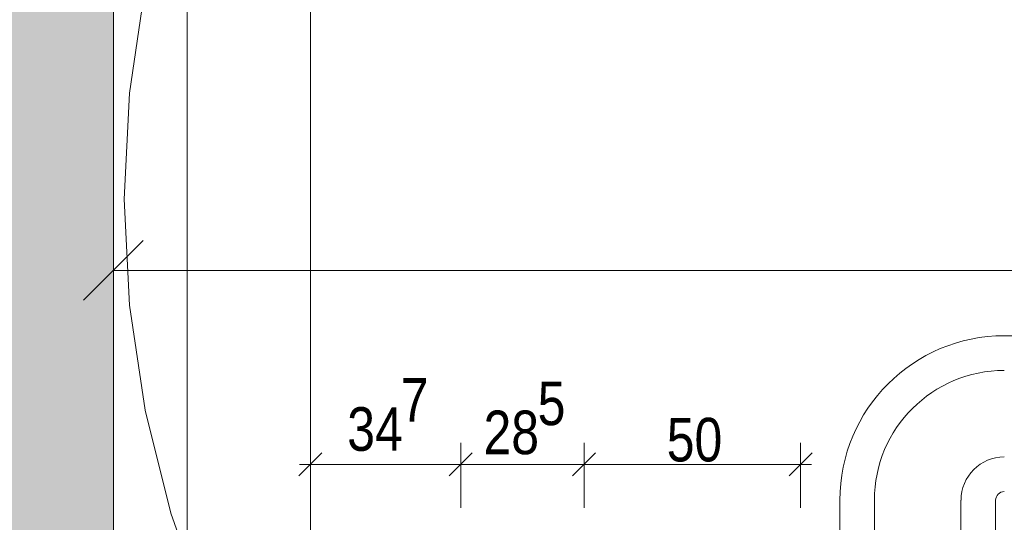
# Model space of a CAD drawing. Extents: x -620 to 300, y 62 to 1112.
# Tile 41 of 45: x -133 to -88, y 937 to 961. Entities that reach past the tile are written whole.
import ezdxf
from ezdxf.lldxf.tags import DXFTag

# ---------------------------------------------------------------- set-up
doc = ezdxf.new("R2010")
doc.units = 0
doc.layers.get('0').update_dxf_attribs({"lineweight": 13})
for name, color, linetype, lineweight, true_color in [('30 -36 Dächer- 3 Dachbeläge', 9, 'Continuous', 15, 0x808080), ('30 -36 Dächer- 3 Dachbeläge Gründach', 9, 'Continuous', 9, 0x808080), ('70 -76 Bemaßung- 2 Allgemein', 9, 'Continuous', 5, 0x808080), ('E_ST_Fangeinrichtung_Bem', 1, 'Continuous', 13, 0xff0000)]:
    doc.layers.add(name, color=color, linetype=linetype, lineweight=lineweight, true_color=true_color)
for name, color, linetype, lineweight in [('30 -36 Dächer- 9 Sonstiges zur KG360', 7, 'grob-A06DNCB3MF', 9), ('70 -71 Achsen- 1 Gebäudeachsen', 7, 'STRICHPUNKT2-A06DNCB4MF', 18), ('Keine', 7, 'Continuous', 9)]:
    doc.layers.add(name, color=color, linetype=linetype, lineweight=lineweight)
doc.styles.get("Standard").update_dxf_attribs({"font": 'ARIALN.TTF'})
tags = doc.linetypes.add('grob-A06DNCB3MF', pattern=[14, 3, -8, 3]).pattern_tags.tags
tags[8:9] = [DXFTag(74, 4), DXFTag(75, 0), DXFTag(340, '0'), DXFTag(46, 0.0), DXFTag(50, 0.0), DXFTag(44, 0.0), DXFTag(45, 0.0)]
tags[6:7] = [DXFTag(74, 4), DXFTag(75, 0), DXFTag(340, '0'), DXFTag(46, 0.0), DXFTag(50, 0.0), DXFTag(44, 0.0), DXFTag(45, 0.0)]
tags[4:5] = [DXFTag(74, 4), DXFTag(75, 0), DXFTag(340, '0'), DXFTag(46, 0.0), DXFTag(50, 0.0), DXFTag(44, 0.0), DXFTag(45, 0.0)]
tags = doc.linetypes.add('STRICHPUNKT2-A06DNCB4MF', pattern=[12.7, 6.35, -3.175, 0, -3.175]).pattern_tags.tags
tags[10:11] = [DXFTag(74, 4), DXFTag(75, 0), DXFTag(340, '0'), DXFTag(46, 0.0), DXFTag(50, 0.0), DXFTag(44, 0.0), DXFTag(45, 0.0)]
tags[8:9] = [DXFTag(74, 4), DXFTag(75, 0), DXFTag(340, '0'), DXFTag(46, 0.0), DXFTag(50, 0.0), DXFTag(44, 0.0), DXFTag(45, 0.0)]
tags[6:7] = [DXFTag(74, 4), DXFTag(75, 0), DXFTag(340, '0'), DXFTag(46, 0.0), DXFTag(50, 0.0), DXFTag(44, 0.0), DXFTag(45, 0.0)]
tags[4:5] = [DXFTag(74, 4), DXFTag(75, 0), DXFTag(340, '0'), DXFTag(46, 0.0), DXFTag(50, 0.0), DXFTag(44, 0.0), DXFTag(45, 0.0)]

# ---------------------------------------------------------------- blocks, each defined once
blk = doc.blocks.new('Referenz-A06DNCB5MF')
at = {"layer": '30 -36 Dächer- 3 Dachbeläge', "color": 0, "linetype": 'Continuous', "lineweight": 9, "ltscale": 0.13}
for p, q in [((-128.977, 1002.853), (-128.977, 777.853)), ((-119.877, 936.466), (-119.877, 993.753))]:
    blk.add_line(p, q, dxfattribs=at)
at = {"layer": '30 -36 Dächer- 3 Dachbeläge', "color": 0, "linetype": 'Continuous', "ltscale": 0.15}
blk.add_line((-128.977, 1002.853), (-128.977, 777.853), dxfattribs=at)
at = {"layer": '30 -36 Dächer- 3 Dachbeläge', "color": 0, "linetype": 'Continuous', "lineweight": 0, "ltscale": 0.13}
for points in [[(-133.977, 782.853), (-133.977, 1007.853), (-128.977, 1002.853)], [(-133.977, 782.853), (-128.977, 1002.853), (-128.977, 777.853)]]:
    blk.add_solid(points, dxfattribs=at)
at = {"layer": '30 -36 Dächer- 3 Dachbeläge Gründach', "color": 0, "linetype": 'Continuous', "ltscale": 0.13}
blk.add_line((-119.877, 993.753), (-119.877, 936.466), dxfattribs=at)
at = {"layer": '30 -36 Dächer- 9 Sonstiges zur KG360', "color": 0, "linetype": 'grob-A06DNCB3MF', "lineweight": 5, "ltscale": 0.13}
for p, q in [((-128.236, 957.254), (-127.516, 962.108)), ((-128.477, 952.353), (-128.236, 957.254)), ((-128.236, 947.453), (-128.477, 952.353)), ((-127.516, 942.599), (-128.236, 947.453)), ((-126.324, 937.839), (-127.516, 942.599)), ((-124.67, 933.219), (-126.324, 937.839))]:
    blk.add_line(p, q, dxfattribs=at)
at = {"layer": '70 -71 Achsen- 1 Gebäudeachsen', "color": 0, "linetype": 'STRICHPUNKT2-A06DNCB4MF', "ltscale": 0.18}
blk.add_line((-125.577, 1084.393), (-125.577, 84.953), dxfattribs=at)
at = {"layer": '70 -76 Bemaßung- 2 Allgemein', "color": 0, "linetype": 'Continuous', "ltscale": 0.13}
for p, q in [((-119.877, 938.094), (-119.877, 941.094)), ((-112.93, 938.094), (-112.93, 941.094)), ((-112.93, 938.094), (-112.93, 941.094)), ((-107.23, 938.094), (-107.23, 941.094)), ((-107.23, 938.094), (-107.23, 941.094)), ((-97.23, 938.094), (-97.23, 941.094)), ((-120.407, 939.564), (-119.346, 940.625)), ((-112.399, 940.625), (-113.461, 939.564)), ((-113.461, 939.564), (-112.399, 940.625)), ((-106.699, 940.625), (-107.761, 939.564)), ((-107.761, 939.564), (-106.699, 940.625)), ((-96.699, 940.625), (-97.761, 939.564)), ((-120.377, 940.094), (-118.816, 940.094)), ((-113.99, 940.094), (-118.816, 940.094)), ((-112.43, 940.094), (-113.99, 940.094)), ((-113.43, 940.094), (-111.87, 940.094)), ((-108.29, 940.094), (-111.87, 940.094)), ((-106.73, 940.094), (-108.29, 940.094)), ((-107.73, 940.094), (-106.17, 940.094)), ((-98.29, 940.094), (-106.17, 940.094)), ((-96.73, 940.094), (-98.29, 940.094))]:
    blk.add_line(p, q, dxfattribs=at)
at = {"layer": 'Keine', "color": 0, "linetype": 'Continuous', "ltscale": 0.13}
for p, q in [((67.112, 946.039), (-87.814, 946.039)), ((-95.416, 910.116), (-95.416, 938.439)), ((-88.214, 910.116), (-88.214, 938.439))]:
    blk.add_line(p, q, dxfattribs=at)
at = {"layer": 'Keine', "color": 0}
for p, q in [((-93.816, 938.439), (-93.816, 912.116)), ((-89.816, 938.439), (-89.816, 910.116))]:
    blk.add_line(p, q, dxfattribs=at)
at = {"layer": 'Keine', "color": 0, "linetype": 'Continuous', "ltscale": 0.13}
for centre, major_axis, end_param in [((-87.813, 938.437), (-0.001, 7.602), 1.570385), ((-87.814, 938.439), (0, 0.4), 1.570796)]:
    blk.add_ellipse(centre, major_axis=major_axis, ratio=1, start_param=0, end_param=end_param, dxfattribs=at)
at = {"layer": 'Keine', "color": 0}
for centre, major_axis, end_param in [((-87.813, 938.437), (-0.001, 6.002), 1.570275), ((-87.814, 938.439), (0, 2), 1.570796)]:
    blk.add_ellipse(centre, major_axis=major_axis, ratio=1, start_param=0, end_param=end_param, dxfattribs=at)
at = {"layer": '70 -76 Bemaßung- 2 Allgemein', "color": 0, "linetype": 'Continuous', "ltscale": 0.13, "char_height": 2.01377, "attachment_point": 1}
for s, insert in [('{\\fArial Narrow;7}', (-115.701, 944.079)), ('{\\fArial Narrow;5}', (-109.376, 943.922)), ('{\\fArial Narrow;34}', (-118.175, 942.737)), ('{\\fArial Narrow;28}', (-111.878, 942.58)), ('{\\fArial Narrow;50}', (-103.412, 942.245))]:
    blk.add_mtext(s, dxfattribs=dict(at, insert=insert))
blk = doc.blocks.new('Maß-A06DNCUJMF')
at = {"color": 0, "linetype": 'ByBlock', "lineweight": -2, "ltscale": 0.13}
for p, q in [((-128.977, 947.053), (-128.977, 953.053)), ((-127.598, 950.432), (-130.355, 947.675)), ((-128.977, 949.053), (76.595, 949.053))]:
    blk.add_line(p, q, dxfattribs=at)

msp = doc.modelspace()

# ---------------------------------------------------------------- block references
at = {"color": 8, "lineweight": 13, "ltscale": 0.13, "true_color": 0x808080}
msp.add_blockref('Referenz-A06DNCB5MF', (0, 0), dxfattribs=at)
at = {"layer": 'E_ST_Fangeinrichtung_Bem', "color": 231, "ltscale": 0.13, "true_color": 0xff80c0}
msp.add_blockref('Maß-A06DNCUJMF', (0, 0), dxfattribs=at)

doc.saveas('drawing.dxf')
